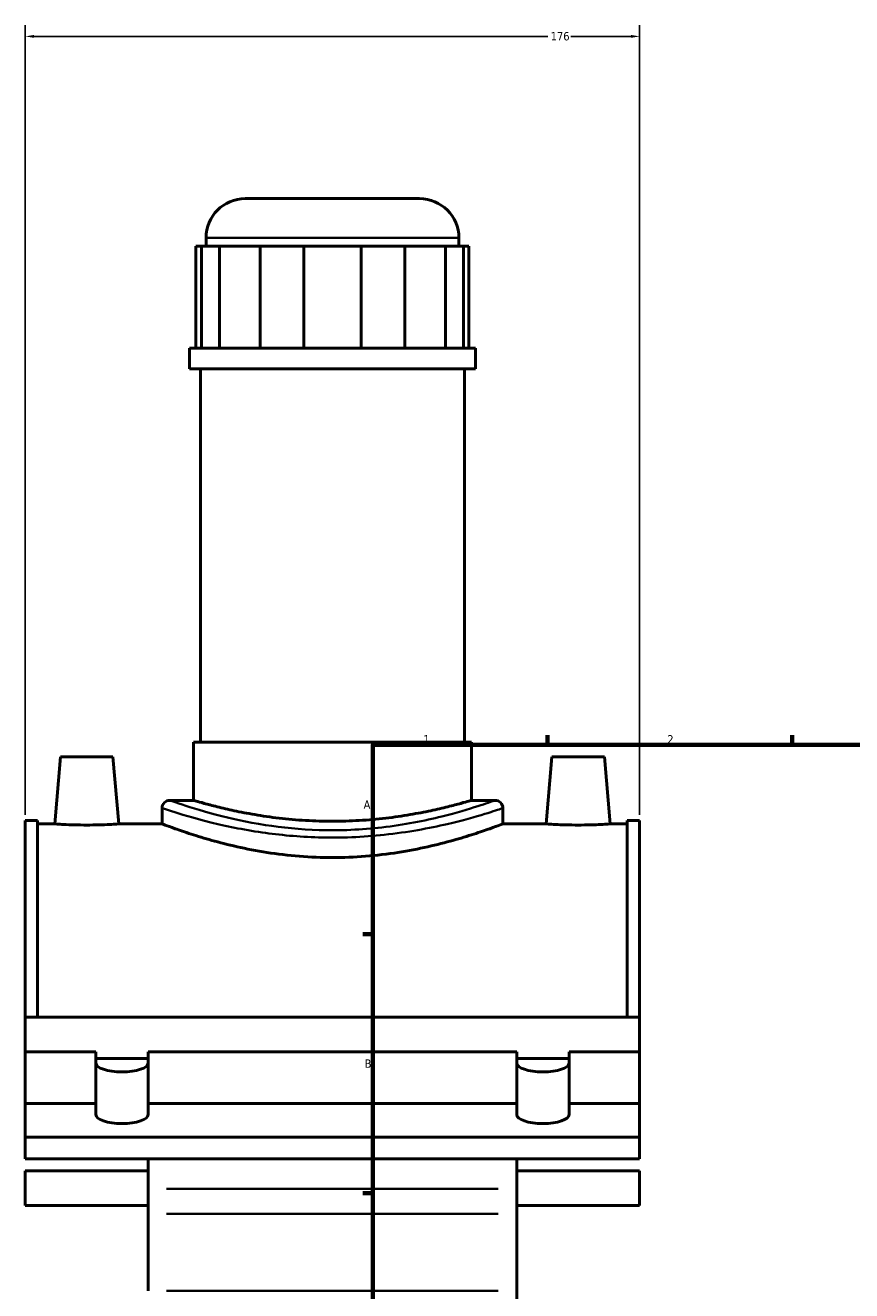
# Model space of a CAD drawing. Header units: millimetres. Extents: x -95 to 1338, y -131 to 1571.
# Tile 2 of 8: x -80 to 157, y 418 to 780. Entities that reach past the tile are written whole.
import ezdxf

# ---------------------------------------------------------------- set-up
doc = ezdxf.new("R2010")
doc.units = ezdxf.units.MM
for name, color, linetype, lineweight in [('Border (ANSI)', 7, 'Continuous', 70), ('Dimension (ANSI)', 7, 'Continuous', 25), ('Visible (ANSI)', 7, 'Continuous', 50), ('Visible Narrow (ANSI)', 7, 'Continuous', 35)]:
    doc.layers.add(name, color=color, linetype=linetype, lineweight=lineweight)
doc.styles.add('Note Text (ANSI)', font='tahoma.ttf')
doc.dimstyles.new('Default - mm (ANSI)', dxfattribs={"dimtxt": 2.4, "dimasz": 2.5, "dimexe": 3.175, "dimexo": 1.6002, "dimgap": 0.8, "dimtad": 0, "dimtoh": 1, "dimdec": 0, "dimrnd": 1e-08, "dimzin": 4, "dimdsep": 46, "dimtxsty": 'Note Text (ANSI)', "dimcen": 0.09, "dimdle": 10, "dimclrd": 256, "dimclre": 256, "dimclrt": 5, "dimadec": 1, "dimazin": 1, "dimtfac": 1.27, "dimtofl": 0, "dimtmove": 0, "dimatfit": 3, "dimfxl": 1, "dimtolj": 1, "dimtzin": 4, "dimlwd": -1, "dimlwe": -1, "dimarcsym": 0})

# ---------------------------------------------------------------- blocks, each defined once
blk = doc.blocks.new('Borders Default Border')
at = {"layer": 'Border (ANSI)'}
for p, q in [((70.08, 574), (70.08, 576.8)), ((140.17, 574), (140.17, 576.8)), ((20, 519.75), (17.2, 519.75)), ((20, 445.5), (17.2, 445.5))]:
    blk.add_line(p, q, dxfattribs=at)
at = {"layer": 'Border (ANSI)', "flags": 128}
blk.add_lwpolyline([(20, 20), (20, 574), (821, 574), (821, 20), (20, 20)], dxfattribs=at)
at = {"layer": 'Border (ANSI)', "color": 5, "true_color": 0x0000ff, "char_height": 2.4, "attachment_point": 7, "style": 'Note Text (ANSI)'}
for s, insert in [('1', (34.5, 574.4)), ('2', (104.4, 574.4)), ('A', (17.38, 555.68)), ('B', (17.67, 481.43))]:
    blk.add_mtext(s, dxfattribs=dict(at, insert=insert))
blk = doc.blocks.new('*D9')
at = {"layer": 'Defpoints', "color": 0, "transparency": 16777216}
for p in [(96.46, 777.13), (-79.54, 552.36), (96.46, 552.36)]:
    blk.add_point(p, dxfattribs=at)
at = {"layer": 'Dimension (ANSI)', "transparency": 16777216}
for p, q in [((-79.54, 553.97), (-79.54, 780.31)), ((96.46, 553.97), (96.46, 780.31)), ((-77.04, 777.13), (70.19, 777.13)), ((93.96, 777.13), (76.73, 777.13))]:
    blk.add_line(p, q, dxfattribs=at)
for points in [[(-77.04, 777.55), (-77.04, 776.72), (-79.54, 777.13)], [(93.96, 777.55), (93.96, 776.72), (96.46, 777.13)]]:
    blk.add_solid(points, dxfattribs=at)
at = {"layer": 'Dimension (ANSI)', "color": 5, "transparency": 16777216, "insert": (70.99, 778.38), "char_height": 2.4, "attachment_point": 1, "style": 'Note Text (ANSI)'}
blk.add_mtext('\\A1;176', dxfattribs=at)

msp = doc.modelspace()

# ---------------------------------------------------------------- linework, layer by layer
at = {"layer": 'Visible (ANSI)'}
for p, q in [((-16.52, 730.61), (33.43, 730.61)), ((-27.77, 716.96), (-27.77, 719.36)), ((44.68, 716.96), (44.68, 719.36)), ((-30.64, 716.96), (-29.08, 716.96)), ((-30.64, 716.96), (-30.64, 687.71)), ((-23.91, 716.96), (-29.08, 716.96)), ((-29.08, 716.96), (-29.08, 687.71)), ((-23.91, 687.71), (-23.91, 716.96)), ((-23.91, 716.96), (-12.25, 716.96)), ((0.22, 716.96), (-12.25, 716.96)), ((-12.25, 716.96), (-12.25, 687.71)), ((0.22, 687.71), (0.22, 716.96)), ((0.22, 716.96), (16.7, 716.96)), ((29.17, 716.96), (16.7, 716.96)), ((16.7, 716.96), (16.7, 687.71)), ((29.17, 687.71), (29.17, 716.96)), ((29.17, 716.96), (40.83, 716.96)), ((45.99, 716.96), (40.83, 716.96)), ((40.83, 716.96), (40.83, 687.71)), ((45.99, 687.71), (45.99, 716.96)), ((45.99, 716.96), (47.56, 716.96)), ((47.56, 716.96), (47.56, 687.71)), ((49.41, 687.71), (-32.49, 687.71)), ((-32.49, 681.86), (-32.49, 687.71)), ((49.41, 681.86), (49.41, 687.71)), ((49.41, 681.86), (-32.49, 681.86)), ((-29.34, 574.76), (-29.34, 681.86)), ((46.26, 574.76), (46.26, 681.86)), ((48.26, 574.76), (-31.34, 574.76)), ((-31.34, 558.11), (-31.34, 574.76)), ((48.26, 558.11), (48.26, 574.76)), ((-69.44, 570.61), (-71.13, 551.36)), ((-69.44, 570.61), (-54.44, 570.61)), ((-54.44, 570.61), (-52.76, 551.36)), ((71.36, 570.61), (69.67, 551.36)), ((86.36, 570.61), (71.36, 570.61)), ((86.36, 570.61), (88.04, 551.36)), ((-40.37, 555.86), (-40.37, 551.36)), ((-31.34, 558.11), (-38.12, 558.11)), ((55.03, 558.11), (48.26, 558.11)), ((57.28, 555.86), (57.28, 551.36)), ((-79.54, 552.36), (-79.54, 495.93)), ((-76.02, 552.36), (-79.54, 552.36)), ((-76.02, 552.36), (-76.02, 495.93)), ((92.94, 552.36), (92.94, 495.93)), ((96.46, 552.36), (92.94, 552.36)), ((96.46, 552.36), (96.46, 495.93)), ((-76.02, 551.36), (-71.13, 551.36)), ((-52.76, 551.36), (-40.37, 551.36)), ((57.28, 551.36), (69.67, 551.36)), ((88.04, 551.36), (92.94, 551.36)), ((-79.54, 486.01), (-79.54, 495.93)), ((-79.54, 495.93), (96.46, 495.93)), ((96.46, 486.01), (96.46, 495.93)), ((-79.54, 471.21), (-79.54, 486.01)), ((-79.54, 486.01), (-59.34, 486.01)), ((-59.34, 471.21), (-59.34, 486.01)), ((-59.34, 484.09), (-44.34, 484.09)), ((-44.34, 486.01), (61.26, 486.01)), ((-44.34, 486.01), (-44.34, 471.21)), ((61.26, 471.21), (61.26, 486.01)), ((61.26, 484.09), (76.26, 484.09)), ((76.26, 486.01), (96.46, 486.01)), ((76.26, 486.01), (76.26, 471.21)), ((96.46, 471.21), (96.46, 486.01)), ((-79.54, 461.59), (-79.54, 471.21)), ((-79.54, 471.21), (-59.34, 471.21)), ((-59.34, 468.01), (-59.34, 471.21)), ((-44.34, 471.21), (61.26, 471.21)), ((-44.34, 471.21), (-44.34, 468.01)), ((61.26, 468.01), (61.26, 471.21)), ((76.26, 471.21), (96.46, 471.21)), ((76.26, 471.21), (76.26, 468.01)), ((96.46, 471.21), (96.46, 461.59)), ((96.46, 461.59), (-79.54, 461.59)), ((-79.54, 461.59), (-79.54, 455.34)), ((96.46, 455.34), (96.46, 461.59)), ((-79.54, 455.34), (96.46, 455.34)), ((-44.34, 455.34), (-44.34, 446.78)), ((61.26, 446.78), (61.26, 455.34)), ((-79.54, 451.91), (-79.54, 441.91)), ((-79.54, 451.91), (-44.34, 451.91)), ((61.26, 451.91), (96.46, 451.91)), ((96.46, 441.91), (96.46, 451.91)), ((-44.34, 446.78), (-44.34, 439.54)), ((61.26, 439.54), (61.26, 446.78)), ((-79.54, 441.91), (-44.34, 441.91)), ((-44.34, 417.53), (-44.34, 439.54)), ((61.26, 441.91), (96.46, 441.91)), ((61.26, 439.54), (61.26, 417.53)), ((61.26, 417.53), (61.26, 394.36))]:
    msp.add_line(p, q, dxfattribs=at)
for centre, radius, start, end in [((-16.52, 719.36), 11.25, 90, 180), ((33.43, 719.36), 11.25, 0, 90), ((-38.12, 555.86), 2.25, 90, 180), ((55.03, 555.86), 2.25, 0, 90)]:
    msp.add_arc(centre, radius, start, end, dxfattribs=at)
for centre in [(-51.84, 482.81), (68.76, 482.81), (-51.84, 468.01), (68.76, 468.01)]:
    msp.add_ellipse(centre, major_axis=(7.5, 0), ratio=0.34202, start_param=3.141593, end_param=6.283185, dxfattribs=at)
for points, knots in [([(48.26, 558.11), (48.26, 558.11), (48.02, 558.04), (47, 557.75), (46.23, 557.53), (44.19, 556.97), (42.93, 556.63), (40.01, 555.91), (38.36, 555.52), (34.84, 554.77), (32.86, 554.38), (28.52, 553.65), (26.18, 553.3), (21.28, 552.73), (18.72, 552.5), (13.57, 552.19), (10.97, 552.11), (5.94, 552.11), (3.35, 552.19), (-1.81, 552.5), (-4.36, 552.73), (-9.26, 553.3), (-11.61, 553.65), (-15.94, 554.38), (-17.93, 554.77), (-21.44, 555.52), (-23.09, 555.91), (-26.01, 556.63), (-27.28, 556.97), (-29.31, 557.53), (-30.08, 557.75), (-31.1, 558.04), (-31.34, 558.11), (-31.34, 558.11)], [6.03575, 6.03575, 6.03575, 6.03575, 6.790114, 6.790114, 7.544478, 7.544478, 8.298842, 8.298842, 9.053206, 9.053206, 9.80778, 9.80778, 10.562353, 10.562353, 11.316926, 11.316926, 12.071499, 12.071499, 12.826072, 12.826072, 13.580646, 13.580646, 14.335219, 14.335219, 15.089792, 15.089792, 15.844156, 15.844156, 16.59852, 16.59852, 17.352885, 17.352885, 18.107249, 18.107249, 18.107249, 18.107249]), ([(-52.76, 551.36), (-52.76, 551.36), (-52.99, 551.35), (-53.92, 551.29), (-54.62, 551.24), (-56.25, 551.16), (-57.29, 551.11), (-59.55, 551.05), (-60.78, 551.03), (-63.1, 551.03), (-64.33, 551.05), (-66.59, 551.11), (-67.63, 551.16), (-69.26, 551.24), (-69.96, 551.29), (-70.9, 551.35), (-71.13, 551.36), (-71.13, 551.36)], [1.386518, 1.386518, 1.386518, 1.386518, 1.732737, 1.732737, 2.078955, 2.078955, 2.425996, 2.425996, 2.773036, 2.773036, 3.119791, 3.119791, 3.466545, 3.466545, 3.813049, 3.813049, 4.159554, 4.159554, 4.159554, 4.159554]), ([(57.28, 551.36), (57.28, 551.36), (56.98, 551.25), (55.73, 550.78), (54.78, 550.43), (52.28, 549.54), (50.73, 549), (47.15, 547.85), (45.13, 547.23), (40.83, 546.03), (38.4, 545.4), (33.1, 544.21), (30.23, 543.65), (24.23, 542.71), (21.09, 542.34), (14.75, 541.83), (11.56, 541.71), (5.36, 541.71), (2.16, 541.83), (-4.17, 542.34), (-7.31, 542.71), (-13.31, 543.65), (-16.18, 544.21), (-21.48, 545.4), (-23.91, 546.03), (-28.22, 547.23), (-30.24, 547.85), (-33.81, 549), (-35.36, 549.54), (-37.86, 550.43), (-38.82, 550.78), (-40.07, 551.25), (-40.37, 551.36), (-40.37, 551.36)], [7.438763, 7.438763, 7.438763, 7.438763, 8.368228, 8.368228, 9.297693, 9.297693, 10.227159, 10.227159, 11.156624, 11.156624, 12.086849, 12.086849, 13.017075, 13.017075, 13.9473, 13.9473, 14.877525, 14.877525, 15.807751, 15.807751, 16.737976, 16.737976, 17.668201, 17.668201, 18.598427, 18.598427, 19.527892, 19.527892, 20.457357, 20.457357, 21.386823, 21.386823, 22.316288, 22.316288, 22.316288, 22.316288]), ([(88.04, 551.36), (88.04, 551.36), (87.81, 551.35), (86.88, 551.29), (86.17, 551.24), (84.54, 551.16), (83.51, 551.11), (81.25, 551.05), (80.01, 551.03), (78.86, 551.03), (77.7, 551.03), (76.47, 551.05), (74.2, 551.11), (73.17, 551.16), (71.54, 551.24), (70.84, 551.29), (69.9, 551.35), (69.67, 551.36), (69.67, 551.36)], [4.159554, 4.159554, 4.159554, 4.159554, 4.506058, 4.506058, 4.852562, 4.852562, 5.199317, 5.199317, 5.546071, 5.546071, 5.546071, 5.893112, 5.893112, 6.240152, 6.240152, 6.586371, 6.586371, 6.932589, 6.932589, 6.932589, 6.932589])]:
    msp.add_open_spline(points, degree=3, knots=knots, dxfattribs=at)
at = {"layer": 'Visible Narrow (ANSI)'}
for p, q in [((44.24, 719.36), (-27.32, 719.36)), ((55.98, 446.78), (-39.06, 446.78)), ((-39.06, 439.54), (55.98, 439.54)), ((55.98, 417.53), (-39.06, 417.53))]:
    msp.add_line(p, q, dxfattribs=at)
for points, knots in [([(-40.37, 555.86), (-40.37, 555.86), (-39.44, 555.55), (-35.28, 554.23), (-31.41, 553.03), (-22.2, 550.76), (-17.21, 549.71), (-6.64, 548.17), (-1.15, 547.65), (10.78, 547.3), (17.24, 547.58), (29.99, 548.95), (36.18, 550.12), (45.73, 552.35), (49.39, 553.39), (54.58, 554.96), (56.23, 555.51), (57.16, 555.82), (57.28, 555.86), (57.28, 555.86)], [-37.150952, -37.150952, -37.150952, -37.150952, -35.576903, -35.576903, -33.483779, -33.483779, -31.725231, -31.725231, -30.108145, -30.108145, -28.271531, -28.271531, -26.227307, -26.227307, -24.484854, -24.484854, -22.866053, -22.866053, -22.290561, -22.290561, -22.290561, -22.290561]), ([(55.03, 558.11), (55.03, 558.11), (54.92, 558.07), (54.03, 557.76), (52.45, 557.2), (47.51, 555.6), (44.01, 554.54), (34.9, 552.27), (29, 551.08), (16.83, 549.69), (10.67, 549.4), (-0.71, 549.76), (-5.95, 550.29), (-16.02, 551.85), (-20.79, 552.93), (-29.57, 555.23), (-33.27, 556.45), (-37.23, 557.79), (-38.12, 558.11), (-38.12, 558.11)], [22.290561, 22.290561, 22.290561, 22.290561, 22.866053, 22.866053, 24.484854, 24.484854, 26.227307, 26.227307, 28.271531, 28.271531, 30.108145, 30.108145, 31.725231, 31.725231, 33.483779, 33.483779, 35.576903, 35.576903, 37.150952, 37.150952, 37.150952, 37.150952])]:
    msp.add_open_spline(points, degree=3, knots=knots, dxfattribs=at)

# ---------------------------------------------------------------- block references
msp.add_blockref('Borders Default Border', (0, 0))

# ---------------------------------------------------------------- dimensions: what is measured, and where the dimension line sits
at = {"layer": 'Dimension (ANSI)'}
dim = msp.add_linear_dim(base=(96.46, 777.13), p1=(-79.54, 552.36), p2=(96.46, 552.36), dimstyle='Default - mm (ANSI)', override={"dimgap": 0.8, "dimtoh": 0, "dimdec": 0, "dimtol": 0, "dimlim": 0, "dimtp": 0, "dimtm": 0, "dimtdec": 2, "dimatfit": 1}, dxfattribs=at)
dim.commit()
dim.dimension.update_dxf_attribs({"geometry": '*D9', "text_midpoint": (73.46, 777.13), "dimtype": 160})

doc.saveas('drawing.dxf')
